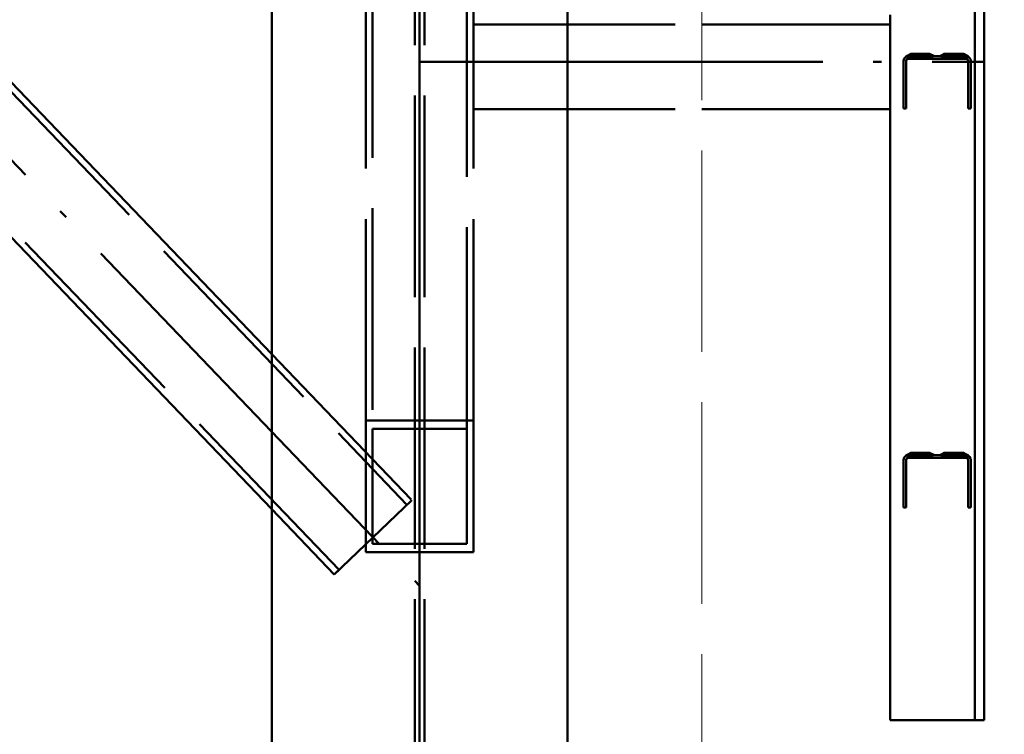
# Paper-space layout 'Layout1' of a CAD drawing. Extents: x -2 to 1033, y -36 to 596.
# Tile 32 of 256: x 274 to 289, y 113 to 123. Entities that reach past the tile are written whole.
import ezdxf

# ---------------------------------------------------------------- set-up
doc = ezdxf.new("R2010")
doc.units = 0
doc.linetypes.add('ACAD_ISO02W100', pattern=[15, 12, -3])
doc.linetypes.add('ACAD_ISO04W100', pattern=[30.5, 24, -3, 0.5, -3])
doc.layers.get('0').update_dxf_attribs({"linetype": 'CONTINUOUS'})
doc.layers.get('DEFPOINTS').update_dxf_attribs({"color": 132, "linetype": 'CONTINUOUS'})
for name, color, linetype, lineweight in [('SS_KOTY', 3, 'CONTINUOUS', 25), ('SS_PODKLADY_PANELY', 9, 'CONTINUOUS', 13), ('SS_SLOUPY KRAJNÍ', 143, 'CONTINUOUS', 50), ('SS_ZEBRIKY', 24, 'CONTINUOUS', 50), ('SS_ZTUŽENÍ STĚNY', 203, 'CONTINUOUS', 50)]:
    doc.layers.add(name, color=color, linetype=linetype, lineweight=lineweight)
doc.styles.add('ROMANS', font='romans.shx', dxfattribs={"width": 0.8})
doc.dimstyles.new('A-1_(2.5)_50AS', dxfattribs={"dimtxt": 2.5, "dimasz": 2, "dimexe": 1, "dimexo": 2, "dimgap": 0, "dimtad": 0, "dimdec": 1, "dimlfac": 50, "dimrnd": 1, "dimtxsty": 'ROMANS', "dimblk1": 'OBLIQUE', "dimblk2": 'OBLIQUE', "dimsah": 1, "dimcen": 2, "dimclrd": 256, "dimclre": 256, "dimclrt": 256, "dimadec": 1, "dimazin": 2, "dimtfac": 0.714286, "dimtdec": 1, "dimtmove": 0, "dimatfit": 3, "dimldrblk": 'OPEN', "dimfxl": 1, "dimtvp": 1.142857, "dimtfill": 1, "dimtolj": 1, "dimlwd": -1, "dimlwe": -1, "dimarcsym": 0})

# ---------------------------------------------------------------- blocks, each defined once
blk = doc.blocks.new('_Oblique')
at = {"color": 0, "linetype": 'ByBlock', "lineweight": -2}
blk.add_line((-0.5, -0.5), (0.5, 0.5), dxfattribs=at)
blk = doc.blocks.new('*D15')
at = {"layer": 'DEFPOINTS', "color": 0, "transparency": 16777216}
for p in [(287.514, 112.993, -8339.8), (279.814, 110.993), (287.514, 99.132)]:
    blk.add_point(p, dxfattribs=at)
at = {"layer": 'SS_KOTY', "transparency": 16777216}
for p, q in [((287.514, 110.993), (287.514, 98.132)), ((279.814, 108.993), (279.814, 98.132)), ((279.814, 99.132), (287.514, 99.132))]:
    blk.add_line(p, q, dxfattribs=at)
at = {"layer": 'SS_KOTY', "transparency": 16777216, "xscale": 2, "yscale": 2, "zscale": 2, "rotation": 180}
blk.add_blockref('_Oblique', (279.814, 99.132), dxfattribs=at)
at = {"layer": 'SS_KOTY', "transparency": 16777216, "xscale": 2, "yscale": 2, "zscale": 2}
blk.add_blockref('_Oblique', (287.514, 99.132), dxfattribs=at)
at = {"layer": 'SS_KOTY', "transparency": 16777216, "insert": (283.664, 101.99), "char_height": 2.5, "attachment_point": 5, "style": 'ROMANS', "bg_fill": 3, "box_fill_scale": 1.1, "bg_fill_color": 256, "bg_fill_true_color": 13158600, "bg_fill_transparency": 0}
blk.add_mtext('\\A1;385', dxfattribs=at)
blk = doc.blocks.new('_OPEN')
at = {"color": 0, "linetype": 'ByBlock'}
for p, q in [((-1, 0.1667), (0, 0)), ((0, 0), (-1, -0.1667)), ((0, 0), (-1, 0))]:
    blk.add_line(p, q, dxfattribs=at)

psp = doc.layouts.get("Layout1")

# ---------------------------------------------------------------- linework, layer by layer
at = {"layer": 'SS_SLOUPY KRAJNÍ', "color": 1, "linetype": 'Continuous', "ltscale": 0.25}
psp.add_line((277.6145, 238.7953), (277.6145, 111.793), dxfattribs=at)
at = {"layer": 'SS_ZEBRIKY', "color": 1, "linetype": 'Continuous', "ltscale": 0.25}
for p, q in [((286.8145, 122.093), (286.8145, 123.493)), ((284.0122, 123.353), (286.8145, 123.353)), ((284.0122, 122.093), (286.8145, 122.093))]:
    psp.add_line(p, q, dxfattribs=at)
at = {"layer": 'SS_ZEBRIKY', "color": 3, "linetype": 'ACAD_ISO02W100', "ltscale": 0.25}
for p, q in [((280.6145, 123.353), (284.0122, 123.353)), ((287.0239, 122.846), (287.0145, 122.811)), ((287.0145, 122.811), (287.0145, 122.101)), ((287.0495, 122.8716), (287.0239, 122.846)), ((287.0492, 122.8715), (287.0239, 122.846)), ((287.1266, 122.9168), (287.0482, 122.8768)), ((287.0482, 122.8768), (287.0492, 122.8715)), ((287.0482, 122.8768), (287.0605, 122.8768)), ((287.0492, 122.8715), (287.0605, 122.8768)), ((287.0495, 122.8716), (287.0492, 122.8715)), ((287.0845, 122.881), (287.0495, 122.8716)), ((287.0495, 122.8716), (287.0736, 122.8801)), ((287.0605, 122.8768), (287.0495, 122.8716)), ((287.0545, 122.811), (287.0585, 122.826)), ((287.0545, 122.101), (287.0545, 122.811)), ((287.0585, 122.826), (287.0695, 122.837)), ((287.0585, 122.826), (287.0667, 122.8342)), ((287.0645, 122.8334), (287.0585, 122.826)), ((287.1451, 122.9168), (287.0605, 122.8768)), ((287.0605, 122.8768), (287.1266, 122.9168)), ((287.0605, 122.8768), (287.0736, 122.8801)), ((287.0845, 122.841), (287.0645, 122.8334)), ((287.0667, 122.841), (287.0645, 122.8334)), ((287.0695, 122.837), (287.0645, 122.8334)), ((287.0645, 122.8334), (287.0667, 122.8342)), ((287.1606, 122.881), (287.0667, 122.841)), ((287.1445, 122.881), (287.0667, 122.841)), ((287.0667, 122.841), (287.0845, 122.841)), ((287.0667, 122.8342), (287.0845, 122.841)), ((287.0667, 122.8342), (287.0695, 122.837)), ((287.0845, 122.841), (287.0695, 122.837)), ((287.0736, 122.8801), (287.1451, 122.9168)), ((287.1266, 122.9168), (287.0736, 122.8801)), ((287.0736, 122.8801), (287.1304, 122.9092)), ((287.0845, 122.881), (287.0736, 122.8801)), ((287.0845, 122.881), (287.1955, 122.9168)), ((287.0845, 122.881), (287.1451, 122.9168)), ((287.0845, 122.881), (287.1308, 122.9084)), ((287.0845, 122.881), (287.1362, 122.8976)), ((287.555, 122.881), (287.0845, 122.881)), ((287.1606, 122.881), (287.0845, 122.841)), ((287.0845, 122.841), (287.5645, 122.841)), ((287.1266, 122.9168), (287.1445, 122.881)), ((287.1451, 122.9168), (287.1266, 122.9168)), ((287.1304, 122.9092), (287.1451, 122.9168)), ((287.1308, 122.9084), (287.1451, 122.9168)), ((287.1362, 122.8976), (287.1955, 122.9168)), ((287.1451, 122.9168), (287.1606, 122.881)), ((287.1955, 122.9168), (287.1451, 122.9168)), ((287.1466, 122.841), (287.2045, 122.881)), ((287.1606, 122.881), (287.1466, 122.841)), ((287.161, 122.881), (287.2645, 122.9168)), ((287.161, 122.881), (287.1955, 122.9168)), ((287.1618, 122.881), (287.2645, 122.9168)), ((287.1618, 122.881), (287.1955, 122.9168)), ((287.2045, 122.881), (287.1955, 122.9168)), ((287.2645, 122.9168), (287.1955, 122.9168)), ((287.2363, 122.841), (287.2045, 122.881)), ((287.2363, 122.841), (287.2645, 122.881)), ((287.2665, 122.881), (287.2645, 122.9168)), ((287.2645, 122.9168), (287.3689, 122.881)), ((287.3334, 122.9168), (287.2645, 122.9168)), ((287.2645, 122.881), (287.2645, 122.9168)), ((287.3327, 122.841), (287.2645, 122.881)), ((287.2665, 122.881), (287.3334, 122.9168)), ((287.3245, 122.881), (287.3334, 122.9168)), ((287.3327, 122.841), (287.3245, 122.881)), ((287.413, 122.841), (287.3245, 122.881)), ((287.3689, 122.881), (287.3334, 122.9168)), ((287.3707, 122.881), (287.3334, 122.9168)), ((287.3929, 122.8978), (287.3334, 122.9168)), ((287.4455, 122.881), (287.3334, 122.9168)), ((287.3839, 122.9168), (287.3334, 122.9168)), ((287.3684, 122.881), (287.3839, 122.9168)), ((287.413, 122.841), (287.3684, 122.881)), ((287.4585, 122.841), (287.3684, 122.881)), ((287.3707, 122.881), (287.3839, 122.9168)), ((287.4455, 122.881), (287.3839, 122.9168)), ((287.3982, 122.9085), (287.3839, 122.9168)), ((287.4465, 122.881), (287.3839, 122.9168)), ((287.3839, 122.9168), (287.4739, 122.881)), ((287.3839, 122.9168), (287.3993, 122.9106)), ((287.4024, 122.9168), (287.3839, 122.9168)), ((287.3845, 122.881), (287.4024, 122.9168)), ((287.4585, 122.841), (287.3845, 122.881)), ((287.4455, 122.881), (287.3929, 122.8978)), ((287.4455, 122.881), (287.3982, 122.9085)), ((287.4465, 122.881), (287.4024, 122.9168)), ((287.4739, 122.881), (287.4024, 122.9168)), ((287.555, 122.881), (287.6374, 122.9168)), ((287.555, 122.881), (287.6338, 122.9168)), ((287.6266, 122.9168), (287.555, 122.881)), ((287.6266, 122.9168), (287.555, 122.881)), ((287.6266, 122.9168), (287.555, 122.881)), ((287.6267, 122.9166), (287.555, 122.881)), ((287.555, 122.881), (287.6275, 122.915)), ((287.555, 122.881), (287.6297, 122.9106)), ((287.555, 122.881), (287.6297, 122.9106)), ((287.5828, 122.881), (287.555, 122.881)), ((287.5645, 122.841), (287.6445, 122.881)), ((287.5645, 122.841), (287.5843, 122.841)), ((287.566, 122.881), (287.6248, 122.9157)), ((287.566, 122.881), (287.63, 122.91)), ((287.6606, 122.881), (287.5704, 122.841)), ((287.6445, 122.881), (287.5704, 122.841)), ((287.6613, 122.9168), (287.5824, 122.881)), ((287.5824, 122.881), (287.6451, 122.9168)), ((287.6446, 122.9168), (287.5824, 122.881)), ((287.6374, 122.9168), (287.5824, 122.881)), ((287.6266, 122.9168), (287.5824, 122.881)), ((287.5828, 122.881), (287.6548, 122.9168)), ((287.5828, 122.881), (287.6338, 122.9168)), ((287.6445, 122.881), (287.5828, 122.881)), ((287.5834, 122.881), (287.6955, 122.9168)), ((287.5834, 122.881), (287.6453, 122.9168)), ((287.6278, 122.9143), (287.5834, 122.881)), ((287.5834, 122.881), (287.6308, 122.9085)), ((287.5834, 122.881), (287.6308, 122.9085)), ((287.6308, 122.9084), (287.5834, 122.881)), ((287.6315, 122.907), (287.5834, 122.881)), ((287.5834, 122.881), (287.635, 122.9)), ((287.5834, 122.881), (287.6361, 122.8978)), ((287.5843, 122.841), (287.6606, 122.881)), ((287.5843, 122.841), (287.6445, 122.881)), ((287.5843, 122.841), (287.6397, 122.841)), ((287.5979, 122.881), (287.6317, 122.9066)), ((287.6373, 122.8954), (287.5979, 122.881)), ((287.616, 122.841), (287.7045, 122.881)), ((287.6606, 122.881), (287.616, 122.841)), ((287.6248, 122.9157), (287.6266, 122.9168)), ((287.6445, 122.881), (287.6266, 122.9168)), ((287.6266, 122.9168), (287.6445, 122.881)), ((287.6606, 122.881), (287.6266, 122.9168)), ((287.6338, 122.9168), (287.6266, 122.9168)), ((287.6269, 122.9168), (287.6267, 122.9166)), ((287.6267, 122.9166), (287.6445, 122.881)), ((287.6269, 122.9168), (287.6445, 122.881)), ((287.6275, 122.915), (287.6312, 122.9168)), ((287.6312, 122.9168), (287.6278, 122.9143)), ((287.6297, 122.9106), (287.6299, 122.9107)), ((287.6299, 122.9107), (287.6451, 122.9168)), ((287.63, 122.91), (287.6302, 122.9101)), ((287.6302, 122.9101), (287.6451, 122.9168)), ((287.6453, 122.9168), (287.6308, 122.9084)), ((287.6308, 122.9085), (287.631, 122.9086)), ((287.631, 122.9086), (287.6451, 122.9168)), ((287.6445, 122.881), (287.6312, 122.9168)), ((287.6312, 122.9168), (287.6606, 122.881)), ((287.6496, 122.9168), (287.6315, 122.907)), ((287.6317, 122.9066), (287.6319, 122.9067)), ((287.6319, 122.9067), (287.6451, 122.9168)), ((287.6445, 122.881), (287.6338, 122.9168)), ((287.6606, 122.881), (287.6338, 122.9168)), ((287.6548, 122.9168), (287.6338, 122.9168)), ((287.635, 122.9), (287.6804, 122.9168)), ((287.6445, 122.881), (287.6374, 122.9168)), ((287.6606, 122.881), (287.6374, 122.9168)), ((287.6955, 122.9168), (287.6374, 122.8955)), ((287.6397, 122.841), (287.7045, 122.881)), ((287.6397, 122.841), (287.6606, 122.881)), ((287.6397, 122.841), (287.7198, 122.841)), ((287.6446, 122.9168), (287.6445, 122.881)), ((287.6606, 122.881), (287.6445, 122.881)), ((287.6446, 122.9168), (287.6606, 122.881)), ((287.6583, 122.881), (287.6451, 122.9168)), ((287.6606, 122.881), (287.6451, 122.9168)), ((287.6606, 122.881), (287.6453, 122.9168)), ((287.7045, 122.881), (287.6453, 122.9168)), ((287.6473, 122.881), (287.6955, 122.9168)), ((287.6606, 122.881), (287.6496, 122.9168)), ((287.6588, 122.881), (287.6548, 122.9168)), ((287.6606, 122.881), (287.6548, 122.9168)), ((287.7045, 122.881), (287.6548, 122.9168)), ((287.6873, 122.9168), (287.6548, 122.9168)), ((287.6583, 122.881), (287.7386, 122.9168)), ((287.6583, 122.881), (287.6963, 122.9168)), ((287.6583, 122.881), (287.6955, 122.9168)), ((287.6583, 122.881), (287.6946, 122.9168)), ((287.6583, 122.881), (287.6613, 122.9168)), ((287.6588, 122.881), (287.7279, 122.9168)), ((287.6588, 122.881), (287.6873, 122.9168)), ((287.7645, 122.9168), (287.6601, 122.881)), ((287.6601, 122.881), (287.7201, 122.9168)), ((287.6601, 122.881), (287.6957, 122.9168)), ((287.6601, 122.881), (287.6955, 122.9168)), ((287.6601, 122.881), (287.6804, 122.9168)), ((287.6946, 122.9168), (287.6606, 122.881)), ((287.6606, 122.881), (287.6804, 122.9168)), ((287.6606, 122.881), (287.6613, 122.9168)), ((287.7045, 122.881), (287.6606, 122.881)), ((287.6613, 122.9168), (287.7045, 122.881)), ((287.7045, 122.881), (287.6804, 122.9168)), ((287.7045, 122.881), (287.6873, 122.9168)), ((287.7279, 122.9168), (287.6873, 122.9168)), ((287.7045, 122.881), (287.6946, 122.9168)), ((287.7045, 122.881), (287.6955, 122.9168)), ((287.709, 122.881), (287.6955, 122.9168)), ((287.7624, 122.881), (287.6955, 122.9168)), ((287.7045, 122.881), (287.6957, 122.9168)), ((287.7645, 122.881), (287.6957, 122.9168)), ((287.7045, 122.881), (287.6963, 122.9168)), ((287.6963, 122.841), (287.7645, 122.881)), ((287.6963, 122.841), (287.7045, 122.881)), ((287.7045, 122.881), (287.7631, 122.9168)), ((287.7045, 122.881), (287.7386, 122.9168)), ((287.7045, 122.881), (287.7279, 122.9168)), ((287.7045, 122.881), (287.7201, 122.9168)), ((287.7198, 122.841), (287.7045, 122.881)), ((287.7645, 122.881), (287.7045, 122.881)), ((287.7645, 122.9168), (287.709, 122.881)), ((287.7198, 122.841), (287.7645, 122.881)), ((287.7198, 122.841), (287.8087, 122.841)), ((287.7645, 122.881), (287.7201, 122.9168)), ((287.7628, 122.881), (287.7279, 122.9168)), ((287.7645, 122.881), (287.7279, 122.9168)), ((287.7724, 122.9168), (287.7279, 122.9168)), ((287.7624, 122.881), (287.7386, 122.9168)), ((287.7645, 122.881), (287.7386, 122.9168)), ((287.7836, 122.9168), (287.7624, 122.881)), ((287.7624, 122.881), (287.7645, 122.9168)), ((287.7624, 122.881), (287.7631, 122.9168)), ((287.7628, 122.881), (287.816, 122.9168)), ((287.7628, 122.881), (287.7724, 122.9168)), ((287.7645, 122.881), (287.7631, 122.9168)), ((287.7765, 122.881), (287.7645, 122.9168)), ((287.8427, 122.881), (287.7645, 122.9168)), ((287.8671, 122.881), (287.7645, 122.9168)), ((287.868, 122.881), (287.7645, 122.9168)), ((287.7645, 122.881), (287.8326, 122.9168)), ((287.7645, 122.881), (287.8321, 122.9168)), ((287.7645, 122.881), (287.816, 122.9168)), ((287.7645, 122.881), (287.7836, 122.9168)), ((287.7645, 122.881), (287.7724, 122.9168)), ((287.7645, 122.881), (287.7645, 122.9168)), ((287.7927, 122.841), (287.7645, 122.881)), ((287.8087, 122.841), (287.7645, 122.881)), ((287.8245, 122.881), (287.7645, 122.881)), ((287.816, 122.9168), (287.7724, 122.9168)), ((287.7836, 122.9168), (287.8245, 122.881)), ((287.8671, 122.881), (287.7836, 122.9168)), ((287.7927, 122.841), (287.8245, 122.881)), ((287.8087, 122.841), (287.8245, 122.881)), ((287.8087, 122.841), (287.8889, 122.841)), ((287.8245, 122.881), (287.816, 122.9168)), ((287.8673, 122.881), (287.816, 122.9168)), ((287.8542, 122.9168), (287.816, 122.9168)), ((287.8245, 122.881), (287.883, 122.9168)), ((287.8245, 122.881), (287.8629, 122.9168)), ((287.8245, 122.881), (287.8542, 122.9168)), ((287.8245, 122.881), (287.8334, 122.9168)), ((287.8245, 122.881), (287.8326, 122.9168)), ((287.8245, 122.881), (287.8321, 122.9168)), ((287.8245, 122.881), (287.8266, 122.9168)), ((287.8824, 122.841), (287.8245, 122.881)), ((287.8889, 122.841), (287.8245, 122.881)), ((287.8684, 122.881), (287.8245, 122.881)), ((287.8671, 122.881), (287.8266, 122.9168)), ((287.8671, 122.881), (287.8321, 122.9168)), ((287.868, 122.881), (287.8326, 122.9168)), ((287.8427, 122.881), (287.8334, 122.9168)), ((287.8671, 122.881), (287.8334, 122.9168)), ((287.868, 122.881), (287.8334, 122.9168)), ((287.8878, 122.8879), (287.8334, 122.9168)), ((287.8924, 122.8978), (287.8334, 122.9168)), ((287.9445, 122.881), (287.8334, 122.9168)), ((287.8673, 122.881), (287.8542, 122.9168)), ((287.8684, 122.881), (287.8542, 122.9168)), ((287.9445, 122.881), (287.8542, 122.9168)), ((287.883, 122.9168), (287.8542, 122.9168)), ((287.8671, 122.881), (287.8629, 122.9168)), ((287.8629, 122.9168), (287.8684, 122.881)), ((287.9445, 122.881), (287.8629, 122.9168)), ((287.8684, 122.881), (287.9014, 122.9168)), ((287.8994, 122.9168), (287.8684, 122.881)), ((287.8974, 122.9168), (287.8684, 122.881)), ((287.8684, 122.881), (287.8888, 122.9168)), ((287.8684, 122.881), (287.8839, 122.9168)), ((287.8684, 122.881), (287.883, 122.9168)), ((287.8824, 122.841), (287.8684, 122.881)), ((287.8684, 122.881), (287.8889, 122.841)), ((287.9445, 122.841), (287.8684, 122.881)), ((287.9555, 122.841), (287.8684, 122.881)), ((287.9622, 122.841), (287.8684, 122.881)), ((287.8845, 122.881), (287.8684, 122.881)), ((287.9445, 122.881), (287.883, 122.9168)), ((287.898, 122.908), (287.883, 122.9168)), ((287.883, 122.9168), (287.9554, 122.8801)), ((287.8985, 122.9089), (287.883, 122.9168)), ((287.8987, 122.9094), (287.883, 122.9168)), ((287.8974, 122.9168), (287.883, 122.9168)), ((287.8839, 122.9168), (287.8926, 122.8982)), ((287.9445, 122.881), (287.8839, 122.9168)), ((287.8976, 122.9087), (287.8839, 122.9168)), ((287.9554, 122.8801), (287.8839, 122.9168)), ((287.898, 122.9096), (287.8839, 122.9168)), ((287.8839, 122.9168), (287.8982, 122.91)), ((287.8984, 122.9105), (287.8839, 122.9168)), ((287.8845, 122.881), (287.9024, 122.9168)), ((287.8845, 122.881), (287.9014, 122.9168)), ((287.8845, 122.881), (287.8994, 122.9168)), ((287.8974, 122.9168), (287.8845, 122.881)), ((287.8845, 122.881), (287.9022, 122.9164)), ((287.8845, 122.881), (287.9555, 122.841)), ((287.9622, 122.841), (287.8845, 122.881)), ((287.8845, 122.881), (287.9645, 122.841)), ((287.9445, 122.881), (287.8845, 122.881)), ((287.9008, 122.881), (287.8879, 122.8878)), ((287.9445, 122.881), (287.8888, 122.9168)), ((287.9554, 122.8801), (287.8888, 122.9168)), ((287.8889, 122.841), (287.9445, 122.841)), ((287.8928, 122.8976), (287.8924, 122.8978)), ((287.8926, 122.8982), (287.8929, 122.8978)), ((287.9445, 122.881), (287.8928, 122.8976)), ((287.8929, 122.8978), (287.9008, 122.881)), ((287.9012, 122.9144), (287.8974, 122.9168)), ((287.9554, 122.8801), (287.8974, 122.9168)), ((287.9013, 122.9146), (287.8974, 122.9168)), ((287.8974, 122.9168), (287.9684, 122.8768)), ((287.8974, 122.9168), (287.9761, 122.8768)), ((287.8974, 122.9168), (287.9014, 122.9149)), ((287.8974, 122.9168), (287.9808, 122.8768)), ((287.9024, 122.9168), (287.8974, 122.9168)), ((287.8982, 122.9084), (287.8976, 122.9087)), ((287.8986, 122.9092), (287.898, 122.9096)), ((287.9445, 122.881), (287.898, 122.908)), ((287.8982, 122.91), (287.8988, 122.9097)), ((287.9445, 122.881), (287.8982, 122.9084)), ((287.8991, 122.9102), (287.8984, 122.9105)), ((287.9554, 122.8801), (287.8985, 122.9089)), ((287.9554, 122.8801), (287.8986, 122.9092)), ((287.9684, 122.8768), (287.8987, 122.9094)), ((287.8988, 122.9097), (287.9684, 122.8768)), ((287.9761, 122.8768), (287.8991, 122.9102)), ((287.9017, 122.9154), (287.8994, 122.9168)), ((287.8994, 122.9168), (287.9018, 122.9156)), ((287.9554, 122.8801), (287.9012, 122.9144)), ((287.9684, 122.8768), (287.9013, 122.9146)), ((287.9554, 122.8801), (287.9014, 122.9168)), ((287.9684, 122.8768), (287.9014, 122.9168)), ((287.9014, 122.9168), (287.9808, 122.8768)), ((287.9022, 122.9164), (287.9014, 122.9168)), ((287.9684, 122.8768), (287.9017, 122.9154)), ((287.9018, 122.9156), (287.9808, 122.8768)), ((287.9022, 122.9164), (287.9024, 122.9168)), ((287.9808, 122.8768), (287.9022, 122.9164)), ((287.9554, 122.8801), (287.9024, 122.9168)), ((287.9684, 122.8768), (287.9024, 122.9168)), ((287.9072, 122.9138), (287.9024, 122.9168)), ((287.9152, 122.9098), (287.9024, 122.9168)), ((287.9808, 122.8768), (287.9024, 122.9168)), ((287.9824, 122.8768), (287.9024, 122.9168)), ((287.9684, 122.8768), (287.9072, 122.9138)), ((287.9761, 122.8768), (287.9152, 122.9098)), ((287.9445, 122.881), (287.9554, 122.8801)), ((287.9445, 122.841), (287.9645, 122.8334)), ((287.9445, 122.841), (287.9555, 122.841)), ((287.9554, 122.8801), (287.9684, 122.8768)), ((287.9645, 122.8334), (287.9555, 122.841)), ((287.9555, 122.841), (287.9622, 122.841)), ((287.9645, 122.8334), (287.9622, 122.841)), ((287.9622, 122.841), (287.9645, 122.841)), ((287.9645, 122.841), (287.9645, 122.8334)), ((287.9645, 122.8334), (287.9699, 122.8269)), ((287.9684, 122.8768), (287.9797, 122.8715)), ((287.9684, 122.8768), (287.9761, 122.8768)), ((287.9699, 122.8269), (287.9733, 122.8193)), ((287.9733, 122.8193), (287.9745, 122.811)), ((287.9745, 122.811), (287.9745, 122.101)), ((287.9797, 122.8715), (287.9761, 122.8768)), ((287.9761, 122.8768), (287.9808, 122.8768)), ((287.9797, 122.8715), (287.9824, 122.8768)), ((287.9797, 122.8715), (287.9808, 122.8768)), ((287.9982, 122.8558), (287.9797, 122.8715)), ((287.9808, 122.8768), (287.9824, 122.8768)), ((288.0103, 122.8349), (287.9982, 122.8558)), ((288.0145, 122.811), (288.0103, 122.8349)), ((288.0145, 122.101), (288.0145, 122.811)), ((280.6145, 122.093), (284.0122, 122.093)), ((287.0145, 122.101), (287.0545, 122.101)), ((287.9745, 122.101), (288.0145, 122.101)), ((287.0495, 116.9276), (287.0239, 116.902)), ((287.0492, 116.9275), (287.0239, 116.902)), ((287.1266, 116.9728), (287.0482, 116.9328)), ((287.0482, 116.9328), (287.0492, 116.9275)), ((287.0482, 116.9328), (287.0605, 116.9328)), ((287.0492, 116.9275), (287.0605, 116.9328)), ((287.0495, 116.9276), (287.0492, 116.9275)), ((287.0845, 116.937), (287.0495, 116.9276)), ((287.0495, 116.9276), (287.0736, 116.9361)), ((287.0605, 116.9328), (287.0495, 116.9276)), ((287.1451, 116.9728), (287.0605, 116.9328)), ((287.0605, 116.9328), (287.1266, 116.9728)), ((287.0605, 116.9328), (287.0736, 116.9361)), ((287.1606, 116.937), (287.0667, 116.897)), ((287.1445, 116.937), (287.0667, 116.897)), ((287.0736, 116.9361), (287.1451, 116.9728)), ((287.1266, 116.9728), (287.0736, 116.9361)), ((287.0736, 116.9361), (287.1304, 116.9652)), ((287.0845, 116.937), (287.0736, 116.9361)), ((287.0845, 116.937), (287.1955, 116.9728)), ((287.0845, 116.937), (287.1451, 116.9728)), ((287.0845, 116.937), (287.1308, 116.9644)), ((287.0845, 116.937), (287.1362, 116.9536)), ((287.555, 116.937), (287.0845, 116.937)), ((287.1606, 116.937), (287.0845, 116.897)), ((287.1266, 116.9728), (287.1445, 116.937)), ((287.1451, 116.9728), (287.1266, 116.9728)), ((287.1304, 116.9652), (287.1451, 116.9728)), ((287.1308, 116.9644), (287.1451, 116.9728)), ((287.1362, 116.9536), (287.1955, 116.9728)), ((287.1451, 116.9728), (287.1606, 116.937)), ((287.1955, 116.9728), (287.1451, 116.9728)), ((287.1466, 116.897), (287.2045, 116.937)), ((287.1606, 116.937), (287.1466, 116.897)), ((287.161, 116.937), (287.2645, 116.9728)), ((287.161, 116.937), (287.1955, 116.9728)), ((287.1618, 116.937), (287.2645, 116.9728)), ((287.1618, 116.937), (287.1955, 116.9728)), ((287.2045, 116.937), (287.1955, 116.9728)), ((287.2645, 116.9728), (287.1955, 116.9728)), ((287.2363, 116.897), (287.2045, 116.937)), ((287.2363, 116.897), (287.2645, 116.937)), ((287.2665, 116.937), (287.2645, 116.9728)), ((287.2645, 116.9728), (287.3689, 116.937)), ((287.3334, 116.9728), (287.2645, 116.9728)), ((287.2645, 116.937), (287.2645, 116.9728)), ((287.3327, 116.897), (287.2645, 116.937)), ((287.2665, 116.937), (287.3334, 116.9728)), ((287.3245, 116.937), (287.3334, 116.9728)), ((287.3327, 116.897), (287.3245, 116.937)), ((287.413, 116.897), (287.3245, 116.937)), ((287.3689, 116.937), (287.3334, 116.9728)), ((287.3707, 116.937), (287.3334, 116.9728)), ((287.3929, 116.9538), (287.3334, 116.9728)), ((287.4455, 116.937), (287.3334, 116.9728)), ((287.3839, 116.9728), (287.3334, 116.9728)), ((287.3684, 116.937), (287.3839, 116.9728)), ((287.413, 116.897), (287.3684, 116.937)), ((287.4585, 116.897), (287.3684, 116.937)), ((287.3707, 116.937), (287.3839, 116.9728)), ((287.4455, 116.937), (287.3839, 116.9728)), ((287.3982, 116.9645), (287.3839, 116.9728)), ((287.4465, 116.937), (287.3839, 116.9728)), ((287.3839, 116.9728), (287.4739, 116.937)), ((287.3839, 116.9728), (287.3993, 116.9666)), ((287.4024, 116.9728), (287.3839, 116.9728)), ((287.3845, 116.937), (287.4024, 116.9728)), ((287.4585, 116.897), (287.3845, 116.937)), ((287.4455, 116.937), (287.3929, 116.9538)), ((287.4455, 116.937), (287.3982, 116.9645)), ((287.4465, 116.937), (287.4024, 116.9728)), ((287.4739, 116.937), (287.4024, 116.9728)), ((287.555, 116.937), (287.6374, 116.9728)), ((287.555, 116.937), (287.6338, 116.9728)), ((287.6266, 116.9728), (287.555, 116.937)), ((287.6266, 116.9728), (287.555, 116.937)), ((287.6266, 116.9728), (287.555, 116.937)), ((287.6267, 116.9726), (287.555, 116.937)), ((287.555, 116.937), (287.6275, 116.971)), ((287.555, 116.937), (287.6297, 116.9666)), ((287.555, 116.937), (287.6297, 116.9666)), ((287.5828, 116.937), (287.555, 116.937)), ((287.5645, 116.897), (287.6445, 116.937)), ((287.566, 116.937), (287.6248, 116.9717)), ((287.566, 116.937), (287.63, 116.966)), ((287.6606, 116.937), (287.5704, 116.897)), ((287.6445, 116.937), (287.5704, 116.897)), ((287.6613, 116.9728), (287.5824, 116.937)), ((287.5824, 116.937), (287.6451, 116.9728)), ((287.6446, 116.9728), (287.5824, 116.937)), ((287.6374, 116.9728), (287.5824, 116.937)), ((287.6266, 116.9728), (287.5824, 116.937)), ((287.5828, 116.937), (287.6548, 116.9728)), ((287.5828, 116.937), (287.6338, 116.9728)), ((287.6445, 116.937), (287.5828, 116.937)), ((287.5834, 116.937), (287.6955, 116.9728)), ((287.5834, 116.937), (287.6453, 116.9728)), ((287.6278, 116.9703), (287.5834, 116.937)), ((287.5834, 116.937), (287.6308, 116.9645)), ((287.5834, 116.937), (287.6308, 116.9645)), ((287.6308, 116.9644), (287.5834, 116.937)), ((287.6315, 116.963), (287.5834, 116.937)), ((287.5834, 116.937), (287.635, 116.956)), ((287.5834, 116.937), (287.6361, 116.9538)), ((287.5843, 116.897), (287.6606, 116.937)), ((287.5843, 116.897), (287.6445, 116.937)), ((287.5979, 116.937), (287.6317, 116.9626)), ((287.6373, 116.9514), (287.5979, 116.937)), ((287.616, 116.897), (287.7045, 116.937)), ((287.6606, 116.937), (287.616, 116.897)), ((287.6248, 116.9717), (287.6266, 116.9728)), ((287.6445, 116.937), (287.6266, 116.9728)), ((287.6266, 116.9728), (287.6445, 116.937)), ((287.6606, 116.937), (287.6266, 116.9728)), ((287.6338, 116.9728), (287.6266, 116.9728)), ((287.6269, 116.9728), (287.6267, 116.9726)), ((287.6267, 116.9726), (287.6445, 116.937)), ((287.6269, 116.9728), (287.6445, 116.937)), ((287.6275, 116.971), (287.6312, 116.9728)), ((287.6312, 116.9728), (287.6278, 116.9703)), ((287.6297, 116.9666), (287.6299, 116.9667)), ((287.6299, 116.9667), (287.6451, 116.9728)), ((287.63, 116.966), (287.6302, 116.9661)), ((287.6302, 116.9661), (287.6451, 116.9728)), ((287.6453, 116.9728), (287.6308, 116.9644)), ((287.6308, 116.9645), (287.631, 116.9646)), ((287.631, 116.9646), (287.6451, 116.9728)), ((287.6445, 116.937), (287.6312, 116.9728)), ((287.6312, 116.9728), (287.6606, 116.937)), ((287.6496, 116.9728), (287.6315, 116.963)), ((287.6317, 116.9626), (287.6319, 116.9627)), ((287.6319, 116.9627), (287.6451, 116.9728)), ((287.6445, 116.937), (287.6338, 116.9728)), ((287.6606, 116.937), (287.6338, 116.9728)), ((287.6548, 116.9728), (287.6338, 116.9728)), ((287.635, 116.956), (287.6804, 116.9728)), ((287.6445, 116.937), (287.6374, 116.9728)), ((287.6606, 116.937), (287.6374, 116.9728)), ((287.6955, 116.9728), (287.6374, 116.9515)), ((287.6397, 116.897), (287.7045, 116.937)), ((287.6397, 116.897), (287.6606, 116.937)), ((287.6446, 116.9728), (287.6445, 116.937)), ((287.6606, 116.937), (287.6445, 116.937)), ((287.6446, 116.9728), (287.6606, 116.937)), ((287.6583, 116.937), (287.6451, 116.9728)), ((287.6606, 116.937), (287.6451, 116.9728)), ((287.6606, 116.937), (287.6453, 116.9728)), ((287.7045, 116.937), (287.6453, 116.9728)), ((287.6473, 116.937), (287.6955, 116.9728)), ((287.6606, 116.937), (287.6496, 116.9728)), ((287.6588, 116.937), (287.6548, 116.9728)), ((287.6606, 116.937), (287.6548, 116.9728)), ((287.7045, 116.937), (287.6548, 116.9728)), ((287.6873, 116.9728), (287.6548, 116.9728)), ((287.6583, 116.937), (287.7386, 116.9728)), ((287.6583, 116.937), (287.6963, 116.9728)), ((287.6583, 116.937), (287.6955, 116.9728)), ((287.6583, 116.937), (287.6946, 116.9728)), ((287.6583, 116.937), (287.6613, 116.9728)), ((287.6588, 116.937), (287.7279, 116.9728)), ((287.6588, 116.937), (287.6873, 116.9728)), ((287.7645, 116.9728), (287.6601, 116.937)), ((287.6601, 116.937), (287.7201, 116.9728)), ((287.6601, 116.937), (287.6957, 116.9728)), ((287.6601, 116.937), (287.6955, 116.9728)), ((287.6601, 116.937), (287.6804, 116.9728)), ((287.6946, 116.9728), (287.6606, 116.937)), ((287.6606, 116.937), (287.6804, 116.9728)), ((287.6606, 116.937), (287.6613, 116.9728)), ((287.7045, 116.937), (287.6606, 116.937)), ((287.6613, 116.9728), (287.7045, 116.937)), ((287.7045, 116.937), (287.6804, 116.9728)), ((287.7045, 116.937), (287.6873, 116.9728)), ((287.7279, 116.9728), (287.6873, 116.9728)), ((287.7045, 116.937), (287.6946, 116.9728)), ((287.7045, 116.937), (287.6955, 116.9728)), ((287.709, 116.937), (287.6955, 116.9728)), ((287.7624, 116.937), (287.6955, 116.9728)), ((287.7045, 116.937), (287.6957, 116.9728)), ((287.7645, 116.937), (287.6957, 116.9728)), ((287.7045, 116.937), (287.6963, 116.9728)), ((287.6963, 116.897), (287.7645, 116.937)), ((287.6963, 116.897), (287.7045, 116.937)), ((287.7045, 116.937), (287.7631, 116.9728)), ((287.7045, 116.937), (287.7386, 116.9728)), ((287.7045, 116.937), (287.7279, 116.9728)), ((287.7045, 116.937), (287.7201, 116.9728)), ((287.7198, 116.897), (287.7045, 116.937)), ((287.7645, 116.937), (287.7045, 116.937)), ((287.7645, 116.9728), (287.709, 116.937)), ((287.7198, 116.897), (287.7645, 116.937)), ((287.7645, 116.937), (287.7201, 116.9728)), ((287.7628, 116.937), (287.7279, 116.9728)), ((287.7645, 116.937), (287.7279, 116.9728)), ((287.7724, 116.9728), (287.7279, 116.9728)), ((287.7624, 116.937), (287.7386, 116.9728)), ((287.7645, 116.937), (287.7386, 116.9728)), ((287.7836, 116.9728), (287.7624, 116.937)), ((287.7624, 116.937), (287.7645, 116.9728)), ((287.7624, 116.937), (287.7631, 116.9728)), ((287.7628, 116.937), (287.816, 116.9728)), ((287.7628, 116.937), (287.7724, 116.9728)), ((287.7645, 116.937), (287.7631, 116.9728)), ((287.7765, 116.937), (287.7645, 116.9728)), ((287.8427, 116.937), (287.7645, 116.9728)), ((287.8671, 116.937), (287.7645, 116.9728)), ((287.868, 116.937), (287.7645, 116.9728)), ((287.7645, 116.937), (287.8326, 116.9728)), ((287.7645, 116.937), (287.8321, 116.9728)), ((287.7645, 116.937), (287.816, 116.9728)), ((287.7645, 116.937), (287.7836, 116.9728)), ((287.7645, 116.937), (287.7724, 116.9728)), ((287.7645, 116.937), (287.7645, 116.9728)), ((287.7927, 116.897), (287.7645, 116.937)), ((287.8087, 116.897), (287.7645, 116.937)), ((287.8245, 116.937), (287.7645, 116.937)), ((287.816, 116.9728), (287.7724, 116.9728)), ((287.7836, 116.9728), (287.8245, 116.937)), ((287.8671, 116.937), (287.7836, 116.9728)), ((287.7927, 116.897), (287.8245, 116.937)), ((287.8087, 116.897), (287.8245, 116.937)), ((287.8245, 116.937), (287.816, 116.9728)), ((287.8673, 116.937), (287.816, 116.9728)), ((287.8542, 116.9728), (287.816, 116.9728)), ((287.8245, 116.937), (287.883, 116.9728)), ((287.8245, 116.937), (287.8629, 116.9728)), ((287.8245, 116.937), (287.8542, 116.9728)), ((287.8245, 116.937), (287.8334, 116.9728)), ((287.8245, 116.937), (287.8326, 116.9728)), ((287.8245, 116.937), (287.8321, 116.9728)), ((287.8245, 116.937), (287.8266, 116.9728)), ((287.8824, 116.897), (287.8245, 116.937)), ((287.8889, 116.897), (287.8245, 116.937)), ((287.8684, 116.937), (287.8245, 116.937)), ((287.8671, 116.937), (287.8266, 116.9728)), ((287.8671, 116.937), (287.8321, 116.9728)), ((287.868, 116.937), (287.8326, 116.9728)), ((287.8427, 116.937), (287.8334, 116.9728)), ((287.8671, 116.937), (287.8334, 116.9728)), ((287.868, 116.937), (287.8334, 116.9728)), ((287.8878, 116.9439), (287.8334, 116.9728)), ((287.8924, 116.9538), (287.8334, 116.9728)), ((287.9445, 116.937), (287.8334, 116.9728)), ((287.8673, 116.937), (287.8542, 116.9728)), ((287.8684, 116.937), (287.8542, 116.9728)), ((287.9445, 116.937), (287.8542, 116.9728)), ((287.883, 116.9728), (287.8542, 116.9728)), ((287.8671, 116.937), (287.8629, 116.9728)), ((287.8629, 116.9728), (287.8684, 116.937)), ((287.9445, 116.937), (287.8629, 116.9728)), ((287.8684, 116.937), (287.9014, 116.9728)), ((287.8994, 116.9728), (287.8684, 116.937)), ((287.8974, 116.9728), (287.8684, 116.937)), ((287.8684, 116.937), (287.8888, 116.9728)), ((287.8684, 116.937), (287.8839, 116.9728)), ((287.8684, 116.937), (287.883, 116.9728)), ((287.8824, 116.897), (287.8684, 116.937)), ((287.8684, 116.937), (287.8889, 116.897)), ((287.9445, 116.897), (287.8684, 116.937)), ((287.9555, 116.897), (287.8684, 116.937)), ((287.9622, 116.897), (287.8684, 116.937)), ((287.8845, 116.937), (287.8684, 116.937)), ((287.9445, 116.937), (287.883, 116.9728)), ((287.898, 116.964), (287.883, 116.9728)), ((287.883, 116.9728), (287.9554, 116.9361)), ((287.8985, 116.9649), (287.883, 116.9728)), ((287.8987, 116.9654), (287.883, 116.9728)), ((287.8974, 116.9728), (287.883, 116.9728)), ((287.8839, 116.9728), (287.8926, 116.9542)), ((287.9445, 116.937), (287.8839, 116.9728)), ((287.8976, 116.9647), (287.8839, 116.9728)), ((287.9554, 116.9361), (287.8839, 116.9728)), ((287.898, 116.9656), (287.8839, 116.9728)), ((287.8839, 116.9728), (287.8982, 116.966)), ((287.8984, 116.9665), (287.8839, 116.9728)), ((287.8845, 116.937), (287.9024, 116.9728)), ((287.8845, 116.937), (287.9014, 116.9728)), ((287.8845, 116.937), (287.8994, 116.9728)), ((287.8974, 116.9728), (287.8845, 116.937)), ((287.8845, 116.937), (287.9022, 116.9724)), ((287.8845, 116.937), (287.9555, 116.897)), ((287.9622, 116.897), (287.8845, 116.937)), ((287.8845, 116.937), (287.9645, 116.897)), ((287.9445, 116.937), (287.8845, 116.937)), ((287.9008, 116.937), (287.8879, 116.9438)), ((287.9445, 116.937), (287.8888, 116.9728)), ((287.9554, 116.9361), (287.8888, 116.9728)), ((287.8928, 116.9536), (287.8924, 116.9538)), ((287.8926, 116.9542), (287.8929, 116.9538)), ((287.9445, 116.937), (287.8928, 116.9536)), ((287.8929, 116.9538), (287.9008, 116.937)), ((287.9012, 116.9704), (287.8974, 116.9728)), ((287.9554, 116.9361), (287.8974, 116.9728)), ((287.9013, 116.9706), (287.8974, 116.9728)), ((287.8974, 116.9728), (287.9684, 116.9328)), ((287.8974, 116.9728), (287.9761, 116.9328)), ((287.8974, 116.9728), (287.9014, 116.9709)), ((287.8974, 116.9728), (287.9808, 116.9328)), ((287.9024, 116.9728), (287.8974, 116.9728)), ((287.8982, 116.9644), (287.8976, 116.9647)), ((287.8986, 116.9652), (287.898, 116.9656)), ((287.9445, 116.937), (287.898, 116.964)), ((287.8982, 116.966), (287.8988, 116.9657)), ((287.9445, 116.937), (287.8982, 116.9644)), ((287.8991, 116.9662), (287.8984, 116.9665)), ((287.9554, 116.9361), (287.8985, 116.9649)), ((287.9554, 116.9361), (287.8986, 116.9652)), ((287.9684, 116.9328), (287.8987, 116.9654)), ((287.8988, 116.9657), (287.9684, 116.9328)), ((287.9761, 116.9328), (287.8991, 116.9662)), ((287.9017, 116.9714), (287.8994, 116.9728)), ((287.8994, 116.9728), (287.9018, 116.9716)), ((287.9554, 116.9361), (287.9012, 116.9704)), ((287.9684, 116.9328), (287.9013, 116.9706)), ((287.9554, 116.9361), (287.9014, 116.9728)), ((287.9684, 116.9328), (287.9014, 116.9728)), ((287.9014, 116.9728), (287.9808, 116.9328)), ((287.9022, 116.9724), (287.9014, 116.9728)), ((287.9684, 116.9328), (287.9017, 116.9714)), ((287.9018, 116.9716), (287.9808, 116.9328)), ((287.9022, 116.9724), (287.9024, 116.9728)), ((287.9808, 116.9328), (287.9022, 116.9724)), ((287.9554, 116.9361), (287.9024, 116.9728)), ((287.9684, 116.9328), (287.9024, 116.9728)), ((287.9072, 116.9698), (287.9024, 116.9728)), ((287.9152, 116.9658), (287.9024, 116.9728)), ((287.9808, 116.9328), (287.9024, 116.9728)), ((287.9824, 116.9328), (287.9024, 116.9728)), ((287.9684, 116.9328), (287.9072, 116.9698)), ((287.9761, 116.9328), (287.9152, 116.9658)), ((287.9445, 116.937), (287.9554, 116.9361)), ((287.9554, 116.9361), (287.9684, 116.9328)), ((287.9684, 116.9328), (287.9797, 116.9275)), ((287.9684, 116.9328), (287.9761, 116.9328)), ((287.9797, 116.9275), (287.9761, 116.9328)), ((287.9761, 116.9328), (287.9808, 116.9328)), ((287.9797, 116.9275), (287.9824, 116.9328)), ((287.9797, 116.9275), (287.9808, 116.9328)), ((287.9982, 116.9118), (287.9797, 116.9275)), ((287.9808, 116.9328), (287.9824, 116.9328)), ((287.0239, 116.902), (287.0145, 116.867)), ((287.0145, 116.867), (287.0145, 116.157)), ((287.0545, 116.867), (287.0585, 116.882)), ((287.0545, 116.157), (287.0545, 116.867)), ((287.0585, 116.882), (287.0695, 116.893)), ((287.0585, 116.882), (287.0667, 116.8902)), ((287.0645, 116.8894), (287.0585, 116.882)), ((287.0845, 116.897), (287.0645, 116.8894)), ((287.0667, 116.897), (287.0645, 116.8894)), ((287.0695, 116.893), (287.0645, 116.8894)), ((287.0645, 116.8894), (287.0667, 116.8902)), ((287.0667, 116.897), (287.0845, 116.897)), ((287.0667, 116.8902), (287.0845, 116.897)), ((287.0667, 116.8902), (287.0695, 116.893)), ((287.0845, 116.897), (287.0695, 116.893)), ((287.0845, 116.897), (287.5645, 116.897)), ((287.5645, 116.897), (287.5843, 116.897)), ((287.5843, 116.897), (287.6397, 116.897)), ((287.6397, 116.897), (287.7198, 116.897)), ((287.7198, 116.897), (287.8087, 116.897)), ((287.8087, 116.897), (287.8889, 116.897)), ((287.8889, 116.897), (287.9445, 116.897)), ((287.9445, 116.897), (287.9645, 116.8894)), ((287.9445, 116.897), (287.9555, 116.897)), ((287.9645, 116.8894), (287.9555, 116.897)), ((287.9555, 116.897), (287.9622, 116.897)), ((287.9645, 116.8894), (287.9622, 116.897)), ((287.9622, 116.897), (287.9645, 116.897)), ((287.9645, 116.897), (287.9645, 116.8894)), ((287.9645, 116.8894), (287.9699, 116.8829)), ((287.9699, 116.8829), (287.9733, 116.8753)), ((287.9733, 116.8753), (287.9745, 116.867)), ((287.9745, 116.867), (287.9745, 116.157)), ((288.0103, 116.8909), (287.9982, 116.9118)), ((288.0145, 116.867), (288.0103, 116.8909)), ((288.0145, 116.157), (288.0145, 116.867)), ((287.0145, 116.157), (287.0545, 116.157)), ((287.9745, 116.157), (288.0145, 116.157))]:
    psp.add_line(p, q, dxfattribs=at)
at = {"layer": 'SS_ZEBRIKY', "color": 7, "linetype": 'ACAD_ISO04W100', "ltscale": 0.25}
psp.add_line((279.8145, 122.793), (288.2145, 122.793), dxfattribs=at)
at = {"layer": 'SS_ZTUŽENÍ STĚNY', "color": 7, "linetype": 'ACAD_ISO04W100', "ltscale": 0.25}
for p, q in [((222.3145, 174.993), (279.8145, 114.993)), ((279.8145, 114.993), (279.8145, 134.7577))]:
    psp.add_line(p, q, dxfattribs=at)
at = {"layer": 'SS_ZTUŽENÍ STĚNY', "color": 3, "linetype": 'ACAD_ISO02W100', "ltscale": 0.25}
for p, q in [((224.117, 174.1238), (279.6261, 116.2013)), ((278.6153, 115.2326), (223.1062, 173.1551)), ((279.0145, 117.4546), (279.0145, 135.7369)), ((280.6145, 117.4546), (280.6145, 135.7369)), ((279.1145, 135.6145), (279.1145, 117.3322)), ((280.5145, 117.3322), (280.5145, 135.6145)), ((277.6145, 118.4449), (279.6983, 116.2704)), ((279.0145, 117.4546), (280.6145, 117.4546)), ((279.0145, 115.4961), (279.0145, 117.4546)), ((280.6145, 115.4961), (280.6145, 117.4546)), ((279.1145, 117.3322), (280.5145, 117.3322)), ((279.1145, 117.3322), (279.1145, 115.6185)), ((280.5145, 115.6185), (280.5145, 117.3322)), ((278.5431, 115.1634), (279.6983, 116.2704)), ((277.6145, 116.1324), (278.5431, 115.1634)), ((279.1145, 115.6185), (280.5145, 115.6185)), ((279.0145, 115.4961), (280.6145, 115.4961)), ((278.5431, 115.1634), (278.6153, 115.2326))]:
    psp.add_line(p, q, dxfattribs=at)
at = {"layer": 'SS_ZTUŽENÍ STĚNY', "color": 1, "linetype": 'Continuous', "ltscale": 0.25}
for p, q in [((277.6145, 118.4449), (224.1892, 174.193)), ((223.034, 173.0859), (277.6145, 116.1324))]:
    psp.add_line(p, q, dxfattribs=at)

# ---------------------------------------------------------------- dimensions: what is measured, and where the dimension line sits
at = {"layer": 'SS_KOTY'}
dim = psp.add_linear_dim(base=(287.5145, 99.1324), p1=(279.8145, 110.993), p2=(287.5145, 112.993, -8339.8), dimstyle='A-1_(2.5)_50AS', dxfattribs=at)
dim.commit()
dim.dimension.update_dxf_attribs({"geometry": '*D15', "text_midpoint": (283.6645, 101.9895)})

# ---------------------------------------------------------------- next in the draw order: linework, layer by layer
at = {"layer": 'SS_PODKLADY_PANELY', "color": 9, "linetype": 'ACAD_ISO02W100', "ltscale": 0.25}
psp.add_line((284.0122, 241.4755), (284.0122, 110.993), dxfattribs=at)
at = {"layer": 'SS_PODKLADY_PANELY', "color": 9, "linetype": 'Continuous', "ltscale": 0.25}
psp.add_line((282.0122, 111.793), (282.0122, 238.8263), dxfattribs=at)
at = {"layer": 'SS_SLOUPY KRAJNÍ', "color": 7, "linetype": 'ACAD_ISO04W100', "ltscale": 0.25}
psp.add_line((279.8145, 110.993), (279.8145, 238.993), dxfattribs=at)
at = {"layer": 'SS_SLOUPY KRAJNÍ', "color": 3, "linetype": 'ACAD_ISO02W100', "ltscale": 0.25}
for p, q in [((279.7445, 111.793), (279.7445, 238.816)), ((279.8845, 111.793), (279.8845, 238.816))]:
    psp.add_line(p, q, dxfattribs=at)
at = {"layer": 'SS_SLOUPY KRAJNÍ', "color": 1, "linetype": 'Continuous', "ltscale": 0.25}
psp.add_line((282.0145, 111.793), (282.0145, 238.7953), dxfattribs=at)
at = {"layer": 'SS_ZEBRIKY', "color": 1, "linetype": 'Continuous', "ltscale": 0.25}
for p, q in [((288.0745, 112.993), (288.0745, 259.5295)), ((288.2145, 112.993), (288.2145, 259.5295)), ((286.8145, 112.993), (286.8145, 122.093)), ((286.8145, 112.993), (288.2145, 112.993))]:
    psp.add_line(p, q, dxfattribs=at)
at = {"layer": 'SS_ZEBRIKY', "color": 7, "linetype": 'ACAD_ISO04W100', "ltscale": 0.25}
psp.add_line((288.2145, 259.593), (288.2145, 112.993), dxfattribs=at)
psp.add_line((288.2145, 259.593), (288.2145, 112.993), dxfattribs=at)

doc.saveas('drawing.dxf')
